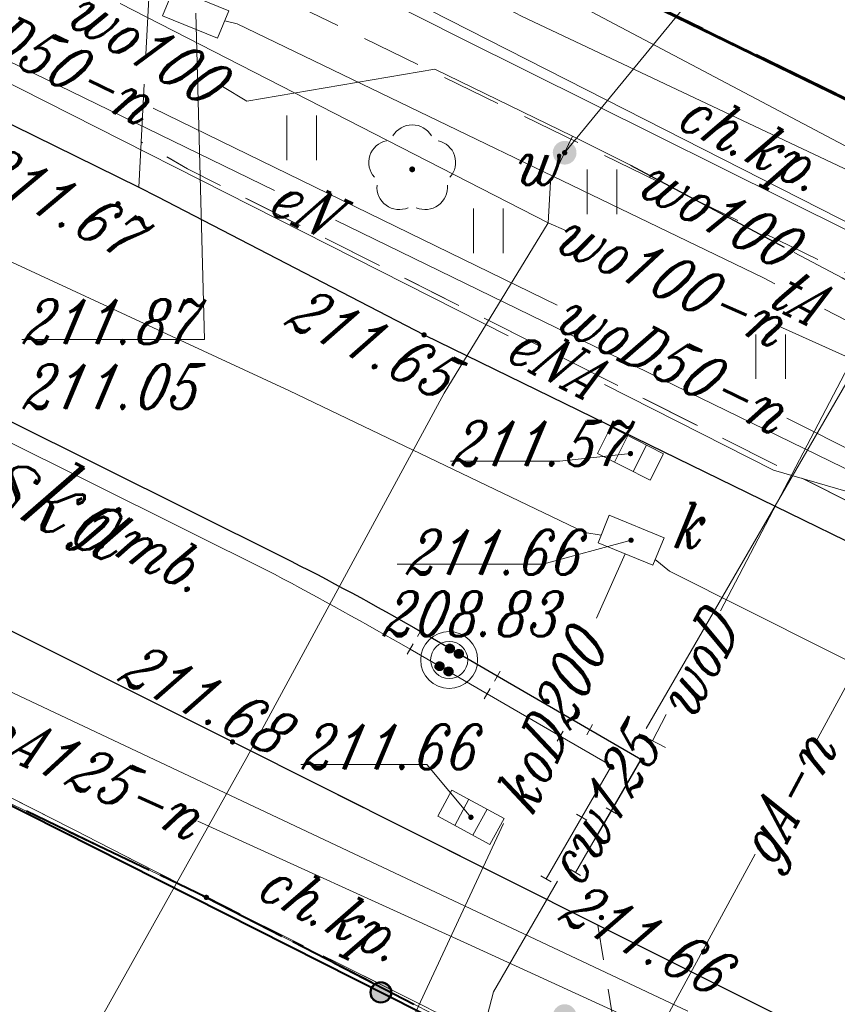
# Model space of a CAD drawing. Header units: millimetres. Extents: x -368 to -158, y 9368 to 9578.
# Tile 41 of 48: x -216 to -202, y 9451 to 9468. Entities that reach past the tile are written whole.
import ezdxf
from ezdxf.enums import TextEntityAlignment as Align

# ---------------------------------------------------------------- set-up
doc = ezdxf.new("R2010")
doc.units = ezdxf.units.MM
for name, pattern in [('Rakowicka 531_1 wstępna wersja$0$KTCR02-500', [1.5, 1, -0.5]), ('Rakowicka 531_1 wstępna wersja$0$KTJZ01-500', [2, 1.5, -0.5]), ('Rakowicka 531_1 wstępna wersja$0$PTTU04-500', [1.5, 1, -0.5])]:
    doc.linetypes.add(name, pattern=pattern)
for name, color, linetype, lineweight in [('-- CO_p', 51, 'Continuous', 9), ('-- CO_z', 51, 'Continuous', 9), ('Rakowicka 531_1 wstępna wersja$0$EGBB01', 250, 'Continuous', 0), ('Rakowicka 531_1 wstępna wersja$0$EGBD03', 250, 'Continuous', 0), ('Rakowicka 531_1 wstępna wersja$0$EGBO02', 250, 'Continuous', 0), ('Rakowicka 531_1 wstępna wersja$0$EPGPO_216', 7, 'Continuous', 0), ('Rakowicka 531_1 wstępna wersja$0$EPUPZ_251', 7, 'Continuous', 0), ('Rakowicka 531_1 wstępna wersja$0$KTCR02', 250, 'Continuous', 0), ('Rakowicka 531_1 wstępna wersja$0$KTJZ01', 250, 'Continuous', 0), ('Rakowicka 531_1 wstępna wersja$0$KTKR01', 250, 'Continuous', 0), ('Rakowicka 531_1 wstępna wersja$0$KTOK05_01', 250, 'Continuous', 0), ('Rakowicka 531_1 wstępna wersja$0$KTUL01', 250, 'Continuous', 0), ('Rakowicka 531_1 wstępna wersja$0$OBOP02_01', 250, 'Continuous', 0), ('Rakowicka 531_1 wstępna wersja$0$PTTU04', 250, 'Continuous', 0), ('Rakowicka 531_1 wstępna wersja$0$RTPW02', 250, 'Continuous', 0), ('Rakowicka 531_1 wstępna wersja$0$SUOP03_18', 250, 'Continuous', 0), ('Rakowicka 531_1 wstępna wersja$0$SUPC_01', 250, 'Continuous', 0), ('Rakowicka 531_1 wstępna wersja$0$SUPE_01', 250, 'Continuous', 0), ('Rakowicka 531_1 wstępna wersja$0$SUPG_01', 250, 'Continuous', 0), ('Rakowicka 531_1 wstępna wersja$0$SUPK_01', 250, 'Continuous', 0), ('Rakowicka 531_1 wstępna wersja$0$SUPT_01', 250, 'Continuous', 0), ('Rakowicka 531_1 wstępna wersja$0$SUPW_01', 250, 'Continuous', 0), ('Rakowicka 531_1 wstępna wersja$0$SUUS05', 250, 'Continuous', 0), ('Rakowicka 531_1 wstępna wersja$0$SUUS15_05_K', 250, 'Continuous', 0), ('Rakowicka 531_1 wstępna wersja$0$SUUS15_5b_K', 250, 'Continuous', 0), ('Rakowicka 531_1 wstępna wersja$0$SUUS15_7a_T', 250, 'Continuous', 0), ('Rakowicka 531_1 wstępna wersja$0$SUUS15_7b_T', 250, 'Continuous', 0), ('Rakowicka 531_1 wstępna wersja$0$SUUS25_G', 250, 'Continuous', 0), ('Rakowicka 531_1 wstępna wersja$0$SUUS25_W', 250, 'Continuous', 0), ('Rakowicka 531_1 wstępna wersja$0$SUXX_01_W', 250, 'Continuous', 0), ('Rakowicka 531_1 wstępna wersja$0$Warstwa 2', 250, 'Continuous', 0), ('Rakowicka 531_1 wstępna wersja$0$Warstwa 5', 250, 'Continuous', 0)]:
    doc.layers.add(name, color=color, linetype=linetype, lineweight=lineweight)
doc.layers.add('-- RAMKA', color=11, linetype='Continuous')
for name, color, linetype, lineweight, true_color in [('Rakowicka 531_1 wstępna wersja$0$GEPPGO', 7, 'Continuous', 13, 0x008000), ('Rakowicka 531_1 wstępna wersja$0$GUPKSH', 7, 'Continuous', 0, 0x803300), ('Rakowicka 531_1 wstępna wersja$0$GUPWSH', 5, 'Continuous', 0, 0x0000ff)]:
    doc.layers.add(name, color=color, linetype=linetype, lineweight=lineweight, true_color=true_color)
doc.styles.add('Rakowicka 531_1 wstępna wersja$0$Style-ITALIC_1250 I 0.20944', font='ITALIC_1250.shx', dxfattribs={"oblique": 12})

# ---------------------------------------------------------------- blocks, each defined once
blk = doc.blocks.new('Rakowicka 531_1 wstępna wersja$0$GEPPGO1_2')
at = {"layer": 'Rakowicka 531_1 wstępna wersja$0$GEPPGO', "linetype": 'Continuous', "lineweight": 13, "true_color": 0x008000}
blk.add_hatch(color=96, dxfattribs=at).paths.add_polyline_path([(0, -0.45), (-0.13906, -0.42798), (-0.2645, -0.36406), (-0.36406, -0.2645), (-0.42798, -0.13906), (-0.45, 0), (-0.42798, 0.13906), (-0.36406, 0.2645), (-0.2645, 0.36406), (-0.13906, 0.42798), (0, 0.45), (0.13906, 0.42798), (0.2645, 0.36406), (0.36406, 0.2645), (0.42798, 0.13906), (0.45, 0), (0.42798, -0.13906), (0.36406, -0.2645), (0.2645, -0.36406), (0.13906, -0.42798)])
blk = doc.blocks.new('Rakowicka 531_1 wstępna wersja$0$GUPKSH1')
at = {"layer": 'Rakowicka 531_1 wstępna wersja$0$GUPKSH', "linetype": 'Continuous', "lineweight": 13}
blk.add_hatch(color=36, dxfattribs=at).paths.add_polyline_path([(0, -0.45), (-0.11647, -0.43467), (-0.225, -0.38971), (-0.3182, -0.3182), (-0.38971, -0.225), (-0.43467, -0.11647), (-0.45, 0), (-0.43467, 0.11647), (-0.38971, 0.225), (-0.3182, 0.3182), (-0.225, 0.38971), (-0.11647, 0.43467), (0, 0.45), (0.11647, 0.43467), (0.225, 0.38971), (0.3182, 0.3182), (0.38971, 0.225), (0.43467, 0.11647), (0.45, 0), (0.43467, -0.11647), (0.38971, -0.225), (0.3182, -0.3182), (0.225, -0.38971), (0.11647, -0.43467)])
blk = doc.blocks.new('Rakowicka 531_1 wstępna wersja$0$OBOP02_01')
at = {"layer": 'Rakowicka 531_1 wstępna wersja$0$OBOP02_01', "linetype": 'Continuous', "lineweight": 13}
h = blk.add_hatch(color=96, dxfattribs=at)
edge = h.paths.add_edge_path()
edge.add_arc((0, 0), 0.05, 0, 360)
at = {"layer": 'Rakowicka 531_1 wstępna wersja$0$OBOP02_01', "color": 96, "linetype": 'Continuous', "lineweight": 13}
for centre, start, end in [((0, 0.375), 30.1471, 149.8529), ((-0.357, 0.116), 102.1471, 221.8529), ((0.357, 0.116), 318.1471, 77.8529), ((-0.22, -0.303), 174.1472, 293.8529), ((0.22, -0.303), 246.1471, 5.8529)]:
    blk.add_arc(centre, 0.375, start, end, dxfattribs=at)
blk = doc.blocks.new('Rakowicka 531_1 wstępna wersja$0$GUPWSH1')
at = {"layer": 'Rakowicka 531_1 wstępna wersja$0$GUPWSH', "linetype": 'Continuous', "lineweight": 13}
blk.add_hatch(color=5, dxfattribs=at).paths.add_polyline_path([(0, -0.45), (-0.11647, -0.43467), (-0.225, -0.38971), (-0.3182, -0.3182), (-0.38971, -0.225), (-0.43467, -0.11647), (-0.45, 0), (-0.43467, 0.11647), (-0.38971, 0.225), (-0.3182, 0.3182), (-0.225, 0.38971), (-0.11647, 0.43467), (0, 0.45), (0.11647, 0.43467), (0.225, 0.38971), (0.3182, 0.3182), (0.38971, 0.225), (0.43467, 0.11647), (0.45, 0), (0.43467, -0.11647), (0.38971, -0.225), (0.3182, -0.3182), (0.225, -0.38971), (0.11647, -0.43467)])
blk = doc.blocks.new('Rakowicka 531_1 wstępna wersja$0$SUXX_01')
at = {"layer": 'Rakowicka 531_1 wstępna wersja$0$SUXX_01_W', "color": 5, "linetype": 'Continuous', "lineweight": 13}
blk.add_line((0, -0.25), (0, 0.25), dxfattribs=at)
blk = doc.blocks.new('Rakowicka 531_1 wstępna wersja$0$RTPW02')
at = {"layer": 'Rakowicka 531_1 wstępna wersja$0$Warstwa 5', "linetype": 'Continuous', "lineweight": 13}
h = blk.add_hatch(color=250, dxfattribs=at)
edge = h.paths.add_edge_path()
edge.add_arc((0, 0), 0.045, 0, 360)
blk = doc.blocks.new('Rakowicka 531_1 wstępna wersja$0$SUUS25_1')
at = {"layer": 'Rakowicka 531_1 wstępna wersja$0$SUUS25_G', "linetype": 'Continuous', "lineweight": 13}
h = blk.add_hatch(color=250, dxfattribs=at)
edge = h.paths.add_edge_path()
edge.add_arc((0, 0), 0.2, 0, 360)
blk = doc.blocks.new('Rakowicka 531_1 wstępna wersja$0$SUUS25')
at = {"layer": 'Rakowicka 531_1 wstępna wersja$0$SUUS25_W', "linetype": 'Continuous', "lineweight": 13}
h = blk.add_hatch(color=250, dxfattribs=at)
edge = h.paths.add_edge_path()
edge.add_arc((0, 0), 0.2, 0, 360)
blk = doc.blocks.new('Rakowicka 531_1 wstępna wersja$0$PTTU04_01')
at = {"layer": 'Rakowicka 531_1 wstępna wersja$0$PTTU04', "color": 250, "linetype": 'Continuous', "lineweight": 13}
for p, q in [((-0.25, -0.375), (-0.25, 0.375)), ((0.25, -0.375), (0.25, 0.375))]:
    blk.add_line(p, q, dxfattribs=at)
blk = doc.blocks.new('Rakowicka 531_1 wstępna wersja$0$RTPW02_1')
at = {"layer": 'Rakowicka 531_1 wstępna wersja$0$RTPW02', "linetype": 'Continuous', "lineweight": 13}
h = blk.add_hatch(color=250, dxfattribs=at)
edge = h.paths.add_edge_path()
edge.add_arc((0, 0), 0.045, 0, 360)
blk = doc.blocks.new('Rakowicka 531_1 wstępna wersja$0$SUUS05')
at = {"layer": 'Rakowicka 531_1 wstępna wersja$0$SUUS05', "color": 250, "linetype": 'Continuous', "lineweight": 13}
for p, q in [((-0.175, -0.25), (-0.175, 0.25)), ((0.175, 0.25), (0.175, -0.25))]:
    blk.add_line(p, q, dxfattribs=at)
at = {"layer": 'Rakowicka 531_1 wstępna wersja$0$SUUS05', "color": 250, "linetype": 'Continuous', "lineweight": 13, "flags": 128}
blk.add_lwpolyline([(-0.5, -0.25), (0.5, -0.25), (0.5, 0.25), (-0.5, 0.25), (-0.5, -0.25)], close=True, dxfattribs=at)
blk = doc.blocks.new('Rakowicka 531_1 wstępna wersja$0$SUUS15_7b_T')
at = {"layer": 'Rakowicka 531_1 wstępna wersja$0$SUUS15_7b_T', "color": 30, "linetype": 'Continuous', "lineweight": 13, "flags": 128}
blk.add_lwpolyline([(-0.5, 0.25), (0.5, 0.25), (0.5, -0.25), (-0.5, -0.25), (-0.5, 0.25)], close=True, dxfattribs=at)
blk = doc.blocks.new('Rakowicka 531_1 wstępna wersja$0$SUUS15_5b_K')
at = {"layer": 'Rakowicka 531_1 wstępna wersja$0$SUUS15_5b_K', "color": 36, "linetype": 'Continuous', "lineweight": 13, "flags": 128}
blk.add_lwpolyline([(-0.5, 0.25), (0.5, 0.25), (0.5, -0.25), (-0.5, -0.25), (-0.5, 0.25)], close=True, dxfattribs=at)
blk = doc.blocks.new('Rakowicka 531_1 wstępna wersja')
at = {"layer": 'Rakowicka 531_1 wstępna wersja$0$KTOK05_01', "linetype": 'Continuous', "lineweight": 40}
h = blk.add_hatch(color=250, dxfattribs=at)
edge = h.paths.add_edge_path()
edge.add_arc((7425397.902, 5549022.279), 0.17, 0, 360)
at = {"layer": 'Rakowicka 531_1 wstępna wersja$0$EGBB01', "color": 250, "linetype": 'Continuous', "lineweight": 53, "flags": 128}
blk.add_lwpolyline([(7425411.677, 5549038.936), (7425409.78, 5549035.36), (7425396.2, 5549041.98), (7425398.022, 5549045.643)], dxfattribs=at)
at = {"layer": 'Rakowicka 531_1 wstępna wersja$0$EGBD03', "color": 96, "linetype": 'Continuous', "lineweight": 13, "flags": 128}
for points in [[(7425413.498, 5549014.558), (7425408.86, 5549016.72), (7425402.04, 5549020.24), (7425394.96, 5549023.88), (7425389.67, 5549026.41), (7425377.48, 5549032.21), (7425364.05, 5549039.31)], [(7425374.38, 5549052.81), (7425383.03, 5549048.34), (7425391.83, 5549044.16), (7425396.2, 5549041.98), (7425409.78, 5549035.36), (7425414.33, 5549033.16), (7425421.249, 5549029.635)], [(7425416.209, 5549036.71), (7425414.33, 5549033.16), (7425409.78, 5549035.36), (7425396.2, 5549041.98), (7425391.83, 5549044.16), (7425393.671, 5549047.78)], [(7425385.452, 5549018.436), (7425389.67, 5549026.41), (7425394.96, 5549023.88), (7425402.04, 5549020.24), (7425398.14, 5549012.182)]]:
    blk.add_lwpolyline(points, dxfattribs=at)
at = {"layer": 'Rakowicka 531_1 wstępna wersja$0$EGBO02', "color": 96, "linetype": 'Continuous', "lineweight": 40}
for p, q in [((7425392.641, 5549024.989), (7425393.994, 5549024.342)), ((7425397.121, 5549022.769), (7425398.455, 5549022.083))]:
    blk.add_line(p, q, dxfattribs=at)
at = {"layer": 'Rakowicka 531_1 wstępna wersja$0$EGBO02', "color": 96, "linetype": 'Continuous', "lineweight": 40, "flags": 128}
blk.add_lwpolyline([(7425394.897, 5549023.91), (7425394.96, 5549023.88), (7425396.232, 5549023.226)], dxfattribs=at)
at = {"layer": 'Rakowicka 531_1 wstępna wersja$0$EPGPO_216', "color": 8, "linetype": 'Continuous', "lineweight": 40}
for p, q in [((7425403.331, 5549038.519), (7425401.982, 5549039.175)), ((7425405.579, 5549037.425), (7425404.23, 5549038.082)), ((7425393.278, 5549024.684), (7425391.925, 5549025.332)), ((7425397.749, 5549022.446), (7425396.415, 5549023.132))]:
    blk.add_line(p, q, dxfattribs=at)
at = {"layer": 'Rakowicka 531_1 wstępna wersja$0$EPGPO_216', "color": 8, "linetype": 'Continuous', "lineweight": 40, "flags": 128}
blk.add_lwpolyline([(7425395.525, 5549023.589), (7425394.96, 5549023.88), (7425394.18, 5549024.253)], dxfattribs=at)
at = {"layer": 'Rakowicka 531_1 wstępna wersja$0$EPUPZ_251', "color": 8, "linetype": 'Continuous', "lineweight": 40}
for p, q in [((7425403.259, 5549038.554), (7425404.158, 5549038.116)), ((7425404.518, 5549037.941), (7425404.675, 5549037.865)), ((7425404.99, 5549037.712), (7425405.147, 5549037.635)), ((7425405.507, 5549037.46), (7425406.406, 5549037.022))]:
    blk.add_line(p, q, dxfattribs=at)
at = {"layer": 'Rakowicka 531_1 wstępna wersja$0$KTCR02', "color": 250, "linetype": 'Rakowicka 531_1 wstępna wersja$0$KTCR02-500', "lineweight": 13, "flags": 128}
for points in [[(7425356.71, 5549043.03), (7425357.13, 5549043.42), (7425357.95, 5549043.83), (7425358.74, 5549044), (7425360.26, 5549043.83), (7425361.86, 5549043.22), (7425363.37, 5549042.5), (7425390.57, 5549028.92), (7425395.4, 5549026.5), (7425401.56, 5549023.41), (7425401.9, 5549021.29), (7425401.55, 5549020.59), (7425394.96, 5549023.88), (7425390.04, 5549026.39), (7425390.27, 5549026.89), (7425387.68, 5549028.2), (7425387.39, 5549027.71), (7425374.13, 5549034.34), (7425374.38, 5549034.77), (7425372.6, 5549035.65), (7425372.242, 5549034.976)], [(7425420.08, 5549027.361), (7425413.87, 5549030.436), (7425394.05, 5549040.1), (7425395.29, 5549042.49), (7425396.2, 5549041.98), (7425409.78, 5549035.36), (7425414.33, 5549033.16), (7425414.51, 5549033.22), (7425414.9, 5549033.01), (7425416.57, 5549032.14), (7425417.57, 5549031.61), (7425419.29, 5549030.69), (7425421.268, 5549029.67)], [(7425418.203, 5549023.709), (7425412.124, 5549026.776), (7425398.63, 5549033.36), (7425394.13, 5549035.69), (7425393.82, 5549035.85), (7425393.861, 5549036.611), (7425394.64, 5549036.16), (7425418.446, 5549024.182)]]:
    blk.add_lwpolyline(points, dxfattribs=at)
at = {"layer": 'Rakowicka 531_1 wstępna wersja$0$KTJZ01', "color": 250, "linetype": 'Rakowicka 531_1 wstępna wersja$0$KTJZ01-500', "lineweight": 13, "flags": 128}
for points in [[(7425302.84, 5549081.09), (7425303.26, 5549080.9), (7425315.16, 5549074.94), (7425320.45, 5549072.38), (7425324.79, 5549070.18), (7425329.97, 5549067.64), (7425348.54, 5549058.38), (7425354.22, 5549055.61), (7425357.67, 5549053.91), (7425362.03, 5549051.7), (7425363.18, 5549051.07), (7425368.65, 5549048.38), (7425372.69, 5549046.37), (7425377.06, 5549044.2), (7425384.6, 5549040.44), (7425387.82, 5549038.8), (7425393.82, 5549035.85), (7425394.13, 5549035.69), (7425398.63, 5549033.36), (7425412.124, 5549026.776), (7425418.203, 5549023.709)], [(7425414.729, 5549016.952), (7425410.91, 5549018.76), (7425408.349, 5549019.931), (7425407.59, 5549020.4), (7425401.56, 5549023.41), (7425395.4, 5549026.5), (7425390.57, 5549028.92), (7425363.37, 5549042.5), (7425361.86, 5549043.22), (7425360.26, 5549043.83), (7425358.74, 5549044), (7425357.95, 5549043.83), (7425357.13, 5549043.42), (7425356.71, 5549043.03)], [(7425393.82, 5549035.85), (7425387.82, 5549038.8)], [(7425408.199, 5549007.223), (7425408.18, 5549008.8), (7425408.51, 5549015.61), (7425405.18, 5549017.48), (7425400.68, 5549019.75), (7425401.55, 5549020.59), (7425394.96, 5549023.88), (7425390.04, 5549026.39)], [(7425401.56, 5549023.41), (7425407.59, 5549020.4)]]:
    blk.add_lwpolyline(points, dxfattribs=at)
at = {"layer": 'Rakowicka 531_1 wstępna wersja$0$KTKR01', "color": 250, "linetype": 'Continuous', "lineweight": 30, "flags": 128}
for points in [[(7425302.84, 5549081.09), (7425303.26, 5549080.9), (7425315.16, 5549074.94), (7425320.45, 5549072.38), (7425324.79, 5549070.18), (7425329.97, 5549067.64), (7425348.54, 5549058.38), (7425354.22, 5549055.61), (7425357.67, 5549053.91), (7425362.03, 5549051.7), (7425363.18, 5549051.07), (7425368.65, 5549048.38), (7425372.69, 5549046.37), (7425377.06, 5549044.2), (7425384.6, 5549040.44), (7425387.82, 5549038.8), (7425393.82, 5549035.85), (7425394.13, 5549035.69), (7425398.63, 5549033.36), (7425412.124, 5549026.776), (7425418.203, 5549023.709)], [(7425414.729, 5549016.952), (7425410.91, 5549018.76), (7425408.349, 5549019.931), (7425407.59, 5549020.4), (7425401.56, 5549023.41), (7425395.4, 5549026.5), (7425390.57, 5549028.92), (7425363.37, 5549042.5), (7425361.86, 5549043.22), (7425360.26, 5549043.83), (7425358.74, 5549044), (7425357.95, 5549043.83), (7425357.13, 5549043.42), (7425356.71, 5549043.03), (7425356.34, 5549042.65), (7425355.37, 5549041.75), (7425355.12, 5549041.34), (7425354.07, 5549038.72), (7425352.442, 5549034.707)]]:
    blk.add_lwpolyline(points, dxfattribs=at)
at = {"layer": 'Rakowicka 531_1 wstępna wersja$0$KTOK05_01', "color": 250, "linetype": 'Continuous', "lineweight": 40}
blk.add_line((7425401.25, 5549020.59), (7425389.65, 5549026.44), dxfattribs=at)
for radius in [0.175, 0.17]:
    blk.add_circle((7425397.902, 5549022.279), radius, dxfattribs=at)
at = {"layer": 'Rakowicka 531_1 wstępna wersja$0$PTTU04', "color": 250, "linetype": 'Rakowicka 531_1 wstępna wersja$0$PTTU04-500', "lineweight": 13, "flags": 128}
blk.add_lwpolyline([(7425420.08, 5549027.361), (7425413.87, 5549030.436), (7425394.05, 5549040.1), (7425393.861, 5549036.611), (7425394.64, 5549036.16), (7425418.446, 5549024.182)], dxfattribs=at)
at = {"layer": 'Rakowicka 531_1 wstępna wersja$0$SUOP03_18', "color": 5, "linetype": 'Continuous', "lineweight": 30, "flags": 128}
blk.add_lwpolyline([(7425402.11, 5549036.22), (7425404.7, 5549034.84)], dxfattribs=at)
at = {"layer": 'Rakowicka 531_1 wstępna wersja$0$SUPC_01', "color": 212, "linetype": 'Continuous', "lineweight": 13, "flags": 128}
for points in [[(7425406.91, 5549034.55), (7425399.27, 5549038.35), (7425385.467, 5549045.31)], [(7425406.91, 5549034.55), (7425402.374, 5549026.728)], [(7425400.879, 5549024.151), (7425399.8, 5549022.29), (7425398.97, 5549019.1), (7425398.92, 5549016.67), (7425399, 5549016.2)]]:
    blk.add_lwpolyline(points, dxfattribs=at)
at = {"layer": 'Rakowicka 531_1 wstępna wersja$0$SUPE_01', "color": 1, "linetype": 'Continuous', "lineweight": 13, "flags": 128}
for points in [[(7425383.17, 5549042.164), (7425387.76, 5549039.86), (7425396.11, 5549035.793)], [(7425400.045, 5549033.346), (7425388.35, 5549039.27), (7425386.67, 5549040.11)], [(7425412.65, 5549032.89), (7425400.27, 5549038.73), (7425398.991, 5549039.414)], [(7425401.154, 5549038.96), (7425412.65, 5549032.89)], [(7425397.135, 5549035.293), (7425406.792, 5549030.589)], [(7425406.69, 5549030.45), (7425404.52, 5549031.08), (7425401.669, 5549032.524)]]:
    blk.add_lwpolyline(points, dxfattribs=at)
at = {"layer": 'Rakowicka 531_1 wstępna wersja$0$SUPG_01', "color": 52, "linetype": 'Continuous', "lineweight": 13, "flags": 128}
for points in [[(7425409.964, 5549035.212), (7425405.237, 5549026.5)], [(7425389.451, 5549028.39), (7425389.63, 5549028.3), (7425403.075, 5549021.961)], [(7425394.814, 5549025.166), (7425399.36, 5549023.1), (7425402.59, 5549021.62), (7425404.636, 5549020.63)], [(7425404.21, 5549024.606), (7425402.59, 5549021.62)]]:
    blk.add_lwpolyline(points, dxfattribs=at)
at = {"layer": 'Rakowicka 531_1 wstępna wersja$0$SUPK_01', "color": 36, "linetype": 'Continuous', "lineweight": 13, "flags": 128}
for points in [[(7425378.062, 5549040.892), (7425396.36, 5549032.42), (7425401.34, 5549030.03), (7425401.614, 5549029.984)], [(7425402.018, 5549029.671), (7425401.536, 5549028.588)], [(7425402.527, 5549029.574), (7425402.77, 5549029.38), (7425408.03, 5549026.74), (7425412.886, 5549024.147)], [(7425399.969, 5549025.128), (7425397.395, 5549019.597)]]:
    blk.add_lwpolyline(points, dxfattribs=at)
at = {"layer": 'Rakowicka 531_1 wstępna wersja$0$SUPT_01', "color": 30, "linetype": 'Continuous', "lineweight": 13, "flags": 128}
for points in [[(7425407.609, 5549034.318), (7425388.84, 5549043.86), (7425361.21, 5549057.468)], [(7425404.543, 5549034.221), (7425404.35, 5549034.32), (7425395.48, 5549038.6), (7425395.269, 5549038.654)], [(7425417.701, 5549027.094), (7425417.63, 5549027.13), (7425413.09, 5549029.83), (7425405.378, 5549033.792)]]:
    blk.add_lwpolyline(points, dxfattribs=at)
at = {"layer": 'Rakowicka 531_1 wstępna wersja$0$SUPW_01', "color": 5, "linetype": 'Continuous', "lineweight": 13, "flags": 128}
for points in [[(7425393.507, 5549038.943), (7425400.72, 5549035.25), (7425401.031, 5549035.111)], [(7425395.232, 5549037.544), (7425395.64, 5549037.3), (7425398.81, 5549037.84), (7425401.13, 5549036.71), (7425402.11, 5549036.22), (7425402.32, 5549036.108)], [(7425394.063, 5549037.18), (7425400.874, 5549033.861)], [(7425401.13, 5549036.71), (7425401, 5549036.43), (7425400.76, 5549035.94)], [(7425400.72, 5549035.25), (7425400.76, 5549035.94)], [(7425400.72, 5549035.25), (7425398.97, 5549032.38), (7425395.64, 5549026.24), (7425393.231, 5549021.931)], [(7425404.871, 5549034.749), (7425405.68, 5549034.32), (7425406.198, 5549034.019)], [(7425404.56, 5549033.529), (7425405.85, 5549032.95), (7425405.895, 5549032.929)], [(7425405.85, 5549032.95), (7425403.628, 5549028.71)], [(7425404.745, 5549031.955), (7425409.802, 5549029.417)], [(7425402.712, 5549026.963), (7425402.48, 5549026.52)]]:
    blk.add_lwpolyline(points, dxfattribs=at)
at = {"layer": 'Rakowicka 531_1 wstępna wersja$0$SUUS15_05_K', "color": 36, "linetype": 'Continuous', "lineweight": 13, "flags": 128}
for points in [[(7425402.11, 5549031.36), (7425400.919, 5549031.232), (7425399.078, 5549031.232)], [(7425402.12, 5549029.9), (7425400.633, 5549029.495), (7425398.177, 5549029.495)], [(7425399.42, 5549025.23), (7425398.675, 5549026.119), (7425396.55, 5549026.119)]]:
    blk.add_lwpolyline(points, dxfattribs=at)
at = {"layer": 'Rakowicka 531_1 wstępna wersja$0$SUUS15_7a_T', "color": 30, "linetype": 'Continuous', "lineweight": 13, "flags": 128}
blk.add_lwpolyline([(7425394.78, 5549038.78), (7425394.926, 5549033.285), (7425391.846, 5549033.285)], dxfattribs=at)
at = {"layer": 'Rakowicka 531_1 wstępna wersja$0$SUUS25_W', "color": 5, "linetype": 'Continuous', "lineweight": 13, "flags": 128}
blk.add_lwpolyline([(7425401, 5549036.43), (7425403.144, 5549039.047), (7425405.322, 5549039.047)], dxfattribs=at)
at = {"layer": 'Rakowicka 531_1 wstępna wersja$0$OBOP02_01', "color": 96, "linetype": 'Continuous', "lineweight": 13}
blk.add_blockref('Rakowicka 531_1 wstępna wersja$0$OBOP02_01', (7425398.43, 5549036.15), dxfattribs=at)
at = {"layer": 'Rakowicka 531_1 wstępna wersja$0$PTTU04', "color": 250, "linetype": 'Continuous', "lineweight": 13}
for p in [(7425396.566, 5549036.68), (7425401.63, 5549035.772), (7425399.712, 5549035.114), (7425404.471, 5549032.994)]:
    blk.add_blockref('Rakowicka 531_1 wstępna wersja$0$PTTU04_01', p, dxfattribs=at)
at = {"layer": 'Rakowicka 531_1 wstępna wersja$0$RTPW02', "color": 250, "linetype": 'Continuous', "lineweight": 13}
for p in [(7425398.63, 5549033.36), (7425395.4, 5549026.5)]:
    blk.add_blockref('Rakowicka 531_1 wstępna wersja$0$RTPW02_1', p, dxfattribs=at)
at = {"layer": 'Rakowicka 531_1 wstępna wersja$0$SUUS05', "color": 250, "linetype": 'Continuous', "lineweight": 13}
for p, rotation in [((7425402.11, 5549031.36), 333.1778198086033), ((7425399.42, 5549025.23), 331.3893211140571)]:
    blk.add_blockref('Rakowicka 531_1 wstępna wersja$0$SUUS05', p, dxfattribs=dict(at, rotation=rotation))
at = {"layer": 'Rakowicka 531_1 wstępna wersja$0$SUUS15_05_K', "color": 36, "linetype": 'Continuous', "lineweight": 13, "xscale": 0.1, "yscale": 0.1, "zscale": 0.1}
for p in [(7425402.11, 5549031.36), (7425402.12, 5549029.9), (7425399.42, 5549025.23)]:
    blk.add_blockref('Rakowicka 531_1 wstępna wersja$0$GUPKSH1', p, dxfattribs=at)
at = {"layer": 'Rakowicka 531_1 wstępna wersja$0$SUUS15_5b_K', "color": 36, "linetype": 'Continuous', "lineweight": 13, "rotation": 337.7747556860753}
blk.add_blockref('Rakowicka 531_1 wstępna wersja$0$SUUS15_5b_K', (7425402.12, 5549029.9), dxfattribs=at)
at = {"layer": 'Rakowicka 531_1 wstępna wersja$0$SUUS15_7b_T', "color": 30, "linetype": 'Continuous', "lineweight": 13, "rotation": 337.5570365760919}
blk.add_blockref('Rakowicka 531_1 wstępna wersja$0$SUUS15_7b_T', (7425394.78, 5549038.78), dxfattribs=at)
at = {"layer": 'Rakowicka 531_1 wstępna wersja$0$SUUS25_G', "color": 250, "linetype": 'Continuous', "lineweight": 13, "rotation": 61.38932043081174}
blk.add_blockref('Rakowicka 531_1 wstępna wersja$0$SUUS25_1', (7425401, 5549021.88), dxfattribs=at)
at = {"layer": 'Rakowicka 531_1 wstępna wersja$0$SUUS25_W', "color": 250, "linetype": 'Continuous', "lineweight": 13, "rotation": 64.98290151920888}
blk.add_blockref('Rakowicka 531_1 wstępna wersja$0$SUUS25', (7425401, 5549036.43), dxfattribs=at)
at = {"layer": 'Rakowicka 531_1 wstępna wersja$0$SUUS25_W', "color": 5, "linetype": 'Continuous', "lineweight": 13, "xscale": 0.1, "yscale": 0.1, "zscale": 0.1}
blk.add_blockref('Rakowicka 531_1 wstępna wersja$0$GUPWSH1', (7425401, 5549036.43), dxfattribs=at)
at = {"layer": 'Rakowicka 531_1 wstępna wersja$0$SUXX_01_W', "color": 5, "linetype": 'Continuous', "lineweight": 13, "rotation": 62.34070786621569}
blk.add_blockref('Rakowicka 531_1 wstępna wersja$0$SUXX_01', (7425402.48, 5549026.52), dxfattribs=at)
at = {"layer": 'Rakowicka 531_1 wstępna wersja$0$Warstwa 2', "color": 96, "linetype": 'Continuous', "lineweight": 13, "true_color": 0x008000, "xscale": 0.1, "yscale": 0.1, "zscale": 0.1}
blk.add_blockref('Rakowicka 531_1 wstępna wersja$0$GEPPGO1_2', (7425394.96, 5549023.88), dxfattribs=at)
at = {"layer": 'Rakowicka 531_1 wstępna wersja$0$Warstwa 5', "color": 250, "linetype": 'Continuous', "lineweight": 13}
for p in [(7425393.47, 5549035.57), (7425401.62, 5549023.54)]:
    blk.add_blockref('Rakowicka 531_1 wstępna wersja$0$RTPW02', p, dxfattribs=at)
at = {"layer": 'Rakowicka 531_1 wstępna wersja$0$KTCR02', "color": 250, "linetype": 'Continuous', "lineweight": 13, "style": 'Rakowicka 531_1 wstępna wersja$0$Style-ITALIC_1250 I 0.20944', "oblique": 12, "width": 0.8}
for rotation, p in [(333.6553, (7425404.023, 5549036.297)), (333.5228, (7425396.943, 5549023.318))]:
    blk.add_text('ch.kp.', height=0.75, rotation=rotation, dxfattribs=at).set_placement(p, align=Align.CENTER)
at = {"layer": 'Rakowicka 531_1 wstępna wersja$0$KTJZ01', "color": 250, "linetype": 'Continuous', "lineweight": 13, "style": 'Rakowicka 531_1 wstępna wersja$0$Style-ITALIC_1250 I 0.20944', "oblique": 12, "width": 0.8}
blk.add_text('j.mb.', height=0.75, rotation=333.4935, dxfattribs=at).set_placement((7425393.795, 5549029.454), align=Align.CENTER)
at = {"layer": 'Rakowicka 531_1 wstępna wersja$0$KTUL01', "color": 250, "linetype": 'Continuous', "lineweight": 30, "style": 'Rakowicka 531_1 wstępna wersja$0$Style-ITALIC_1250 I 0.20944', "oblique": 12, "width": 0.8}
blk.add_text('Olszańska', height=1.25, rotation=333.6418, dxfattribs=at).set_placement((7425386.694, 5549032.801))
at = {"layer": 'Rakowicka 531_1 wstępna wersja$0$RTPW02', "color": 250, "linetype": 'Continuous', "lineweight": 13, "style": 'Rakowicka 531_1 wstępna wersja$0$Style-ITALIC_1250 I 0.20944', "oblique": 12, "width": 0.8}
for s, p in [('211.65', (7425396.249, 5549033.544)), ('211.68', (7425393.44, 5549027.549))]:
    blk.add_text(s, height=0.75, rotation=334.0026, dxfattribs=at).set_placement(p)
at = {"layer": 'Rakowicka 531_1 wstępna wersja$0$SUPC_01', "color": 212, "linetype": 'Continuous', "lineweight": 13, "style": 'Rakowicka 531_1 wstępna wersja$0$Style-ITALIC_1250 I 0.20944', "oblique": 12, "width": 0.8}
blk.add_text('cw125', height=0.75, rotation=59.8891, dxfattribs=at).set_placement((7425401.641, 5549025.431), align=Align.MIDDLE_CENTER)
at = {"layer": 'Rakowicka 531_1 wstępna wersja$0$SUPE_01', "color": 1, "linetype": 'Continuous', "lineweight": 13, "style": 'Rakowicka 531_1 wstępna wersja$0$Style-ITALIC_1250 I 0.20944', "oblique": 12, "width": 0.8}
for s, rotation, p in [('eN', 334.0279, (7425396.622, 5549035.543)), ('eNA', 333.1381, (7425400.857, 5549032.935))]:
    blk.add_text(s, height=0.75, rotation=rotation, dxfattribs=at).set_placement(p, align=Align.MIDDLE_CENTER)
at = {"layer": 'Rakowicka 531_1 wstępna wersja$0$SUPG_01', "color": 250, "linetype": 'Continuous', "lineweight": 13, "style": 'Rakowicka 531_1 wstępna wersja$0$Style-ITALIC_1250 I 0.20944', "oblique": 12, "width": 0.8}
for s, rotation, p in [('gnA125-n', 335.5655, (7425392.777, 5549026.105)), ('gA-n', 61.5192, (7425404.724, 5549025.553))]:
    blk.add_text(s, height=0.75, rotation=rotation, dxfattribs=at).set_placement(p, align=Align.MIDDLE_CENTER)
at = {"layer": 'Rakowicka 531_1 wstępna wersja$0$SUPK_01', "color": 36, "linetype": 'Continuous', "lineweight": 13, "style": 'Rakowicka 531_1 wstępna wersja$0$Style-ITALIC_1250 I 0.20944', "oblique": 12, "width": 0.8}
blk.add_text('koD200', height=0.75, rotation=66.0068, dxfattribs=at).set_placement((7425400.764, 5549026.853), align=Align.MIDDLE_CENTER)
at = {"layer": 'Rakowicka 531_1 wstępna wersja$0$SUPT_01', "color": 30, "linetype": 'Continuous', "lineweight": 13, "style": 'Rakowicka 531_1 wstępna wersja$0$Style-ITALIC_1250 I 0.20944', "oblique": 12, "width": 0.8}
blk.add_text('tA', height=0.75, rotation=332.8091, dxfattribs=at).set_placement((7425404.965, 5549034.015), align=Align.MIDDLE_CENTER)
at = {"layer": 'Rakowicka 531_1 wstępna wersja$0$SUPW_01', "color": 5, "linetype": 'Continuous', "lineweight": 13, "style": 'Rakowicka 531_1 wstępna wersja$0$Style-ITALIC_1250 I 0.20944', "oblique": 12, "width": 0.8}
for s, rotation, p in [('woD50-n', 334.0185, (7425392.123, 5549038.125)), ('wo100', 329.1487, (7425393.956, 5549038.228)), ('wo100', 331.9505, (7425403.596, 5549035.428)), ('wo100-n', 335.8513, (7425402.795, 5549034.32)), ('woD50-n', 334.0185, (7425402.813, 5549032.916)), ('woD', 62.3407, (7425403.229, 5549027.806))]:
    blk.add_text(s, height=0.75, rotation=rotation, dxfattribs=at).set_placement(p, align=Align.MIDDLE_CENTER)
at = {"layer": 'Rakowicka 531_1 wstępna wersja$0$SUUS15_05_K', "color": 36, "linetype": 'Continuous', "lineweight": 13, "char_height": 0.75, "attachment_point": 7, "rotation": 359.9998, "line_spacing_factor": 0.6, "style": 'Rakowicka 531_1 wstępna wersja$0$Style-ITALIC_1250 I 0.20944'}
for s, insert in [('\\H1x;\\W0.8;211.57', (7425399.078, 5549031.155)), ('\\H1x;\\W0.8;k', (7425402.815, 5549029.773)), ('\\H1x;\\W0.8;211.66', (7425398.31, 5549029.322)), ('\\H1x;\\W0.8;208.83', (7425397.919, 5549028.285)), ('\\H1x;\\W0.8;211.66', (7425396.55, 5549026.042))]:
    blk.add_mtext(s, dxfattribs=dict(at, insert=insert))
at = {"layer": 'Rakowicka 531_1 wstępna wersja$0$SUUS15_7a_T', "color": 30, "linetype": 'Continuous', "lineweight": 13, "char_height": 0.75, "attachment_point": 7, "rotation": 359.9998, "line_spacing_factor": 0.6, "style": 'Rakowicka 531_1 wstępna wersja$0$Style-ITALIC_1250 I 0.20944'}
for s, insert in [('\\H1x;\\W0.8;211.87', (7425391.846, 5549033.208)), ('\\H1x;\\W0.8;211.05', (7425391.846, 5549032.113))]:
    blk.add_mtext(s, dxfattribs=dict(at, insert=insert))
at = {"layer": 'Rakowicka 531_1 wstępna wersja$0$SUUS25_W', "color": 250, "linetype": 'Continuous', "lineweight": 13, "insert": (7425400.145, 5549035.887), "char_height": 0.75, "attachment_point": 7, "rotation": 359.9998, "line_spacing_factor": 0.6, "style": 'Rakowicka 531_1 wstępna wersja$0$Style-ITALIC_1250 I 0.20944'}
blk.add_mtext('\\H1x;\\W0.8;w', dxfattribs=at)
at = {"layer": 'Rakowicka 531_1 wstępna wersja$0$Warstwa 5', "color": 250, "linetype": 'Continuous', "lineweight": 13, "char_height": 0.75, "attachment_point": 7, "line_spacing_factor": 0.6, "style": 'Rakowicka 531_1 wstępna wersja$0$Style-ITALIC_1250 I 0.20944'}
for s, insert, rotation in [('\\H1x;\\W0.8;211.67', (7425390.988, 5549035.971), 332.5419), ('\\H1x;\\W0.8;211.66', (7425400.867, 5549023.515), 333.7166)]:
    blk.add_mtext(s, dxfattribs=dict(at, insert=insert, rotation=rotation))
blk = doc.blocks.new('-- S_800')
at = {"color": 11}
blk.add_circle((-0.0875, 0), 0.48, dxfattribs=at)
at = {"color": 50}
blk.add_circle((-0.0875, 0), 0.3125, dxfattribs=at)
blk = doc.blocks.new('-- 4200_32-250')
at = {"linetype": 'Continuous'}
h = blk.add_hatch(color=251, dxfattribs=at)
edge = h.paths.add_edge_path()
edge.add_ellipse((0, 0), major_axis=(0.0583, 0.0583), ratio=1, start_angle=346.5245, end_angle=526.5245)
edge.add_ellipse((0, 0), major_axis=(0.0583, 0.0583), ratio=1, start_angle=166.5245, end_angle=346.5245)
at = {"color": 11, "linetype": 'Continuous', "lineweight": 0}
for p, q in [((-0.75, -0.1), (-0.75, 0.1)), ((0.75, -0.1), (0.75, 0.1))]:
    blk.add_line(p, q, dxfattribs=at)
at = {"color": 11, "lineweight": 25}
blk.add_ellipse((0, 0), major_axis=(-0.053, 0.053), ratio=1, start_param=4.477196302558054, end_param=10.76038160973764, dxfattribs=at)
blk = doc.blocks.new('-- 3600_125_65')
at = {"color": 11}
for p, q in [((-0.6, -0.1), (-0.6, 0.1)), ((-0.6, -0.1), (-0.6, 0.1)), ((0.6, -0.1), (0.6, 0.1))]:
    blk.add_line(p, q, dxfattribs=at)
at = {"color": 0, "ltscale": 0.05}
blk.add_line((-0.6, 0), (0.6, 0), dxfattribs=at)
blk = doc.blocks.new('-- 2500r_32-200')
at = {"color": 11}
for p, q in [((1, -0.1), (1, 0.1)), ((0.1, -1), (-0.1, -1))]:
    blk.add_line(p, q, dxfattribs=at)
at = {"lineweight": -2, "ltscale": 2}
blk.add_lwpolyline([(0, -1), (0, 0), (1, 0)], dxfattribs=at)
blk = doc.blocks.new('-- 4220_32-150')
at = {"linetype": 'Continuous'}
h = blk.add_hatch(color=251, dxfattribs=at)
edge = h.paths.add_edge_path()
edge.add_ellipse((-0.175, 0), major_axis=(0.0583, 0.0583), ratio=1, start_angle=346.5245, end_angle=526.5245)
edge.add_ellipse((-0.175, 0), major_axis=(0.0583, 0.0583), ratio=1, start_angle=166.5245, end_angle=346.5245)
h = blk.add_hatch(color=251, dxfattribs=at)
edge = h.paths.add_edge_path()
edge.add_ellipse((0, 0), major_axis=(0.0583, 0.0583), ratio=1, start_angle=346.5245, end_angle=526.5245)
edge.add_ellipse((0, 0), major_axis=(0.0583, 0.0583), ratio=1, start_angle=166.5245, end_angle=346.5245)
at = {"color": 11, "linetype": 'Continuous', "lineweight": 0}
for p, q in [((-0.75, -0.1), (-0.75, 0.1)), ((0.75, -0.1), (0.75, 0.1))]:
    blk.add_line(p, q, dxfattribs=at)
at = {"linetype": 'Continuous', "lineweight": 0, "ltscale": 0.1}
blk.add_line((-0.75, 0), (0.75, 0), dxfattribs=at)
at = {"color": 11, "linetype": 'Continuous', "lineweight": 25}
for centre in [(-0.175, 0), (0, 0)]:
    blk.add_ellipse(centre, major_axis=(-0.053, 0.053), ratio=1, start_param=4.477196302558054, end_param=10.76038160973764, dxfattribs=at)

msp = doc.modelspace()

# ---------------------------------------------------------------- linework, layer by layer
at = {"layer": '-- CO_p', "ltscale": 2}
for p, q in [((-211.525, 9458.515), (-258.887, 9482.103)), ((-211.525, 9458.515), (-258.887, 9482.103)), ((-207.939, 9456.5), (-206.706, 9455.785)), ((-207.939, 9456.5), (-206.706, 9455.785))]:
    msp.add_line(p, q, dxfattribs=at)
msp.add_arc((-252.971, 9380.714), 88.152, 60.25645, 61.95503, dxfattribs=at)
msp.add_arc((-252.971, 9380.714), 88.152, 60.25645, 61.95503, dxfattribs=at)
at = {"layer": '-- CO_z'}
for p, q in [((-211.381, 9458.801), (-258.458, 9482.247)), ((-211.381, 9458.801), (-258.458, 9482.247)), ((-207.767, 9456.797), (-206.209, 9455.894)), ((-207.694, 9456.755), (-207.767, 9456.797)), ((-207.767, 9456.797), (-206.209, 9455.894)), ((-207.694, 9456.755), (-207.767, 9456.797))]:
    msp.add_line(p, q, dxfattribs=at)
msp.add_arc((-229.124, 9423.174), 39.8, 59.7343, 63.5249, dxfattribs=at)
msp.add_arc((-229.124, 9423.174), 39.8, 59.7343, 63.5249, dxfattribs=at)
at = {"layer": '-- RAMKA'}
msp.add_lwpolyline([(-205.344, 9455.392), (-207.767, 9456.797), (-209.064, 9457.55, 0.015227), (-211.381, 9458.801), (-259.353, 9482.693)], format="xyb", dxfattribs=at)
msp.add_lwpolyline([(-205.344, 9455.392), (-206.127, 9454.043)], dxfattribs=at)

# ---------------------------------------------------------------- block references
at = {"layer": '-- CO_p', "ltscale": 2}
for name, p, rotation in [('-- 4220_32-150', (-208.588, 9456.876), 329.8890607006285), ('-- 4220_32-150', (-208.588, 9456.876), 329.8890607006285), ('-- 3600_125_65', (-206.644, 9453.899), 239.8890644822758), ('-- 3600_125_65', (-206.644, 9453.899), 239.8890644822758)]:
    msp.add_blockref(name, p, dxfattribs=dict(at, rotation=rotation))
at = {"layer": '-- CO_p', "rotation": 239.8890066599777}
msp.add_blockref('-- 2500r_32-200', (-205.841, 9455.283), dxfattribs=at)
msp.add_blockref('-- 2500r_32-200', (-205.841, 9455.283), dxfattribs=at)
at = {"layer": '-- CO_z', "zscale": 0.001, "rotation": 329.8890607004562}
msp.add_blockref('-- S_800', (-208.502, 9457.025), dxfattribs=at)
msp.add_blockref('-- S_800', (-208.502, 9457.025), dxfattribs=at)
at = {"layer": '-- CO_z'}
for name, p, rotation in [('-- 4200_32-250', (-208.415, 9457.173), 329.8890607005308), ('-- 4220_32-150', (-208.415, 9457.173), 329.8890607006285), ('-- 4200_32-250', (-208.415, 9457.173), 329.8890607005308), ('-- 4220_32-150', (-208.415, 9457.173), 329.8890607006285), ('-- 2500r_32-200', (-205.344, 9455.392), 239.8890066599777), ('-- 2500r_32-200', (-205.344, 9455.392), 239.8890066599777), ('-- 3600_125_65', (-206.147, 9454.008), 239.8890644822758), ('-- 3600_125_65', (-206.147, 9454.008), 239.8890644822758)]:
    msp.add_blockref(name, p, dxfattribs=dict(at, rotation=rotation))
at = {"layer": '-- RAMKA'}
msp.add_blockref('Rakowicka 531_1 wstępna wersja', (-7425607.631, -5539570.812), dxfattribs=at)

doc.saveas('drawing.dxf')
